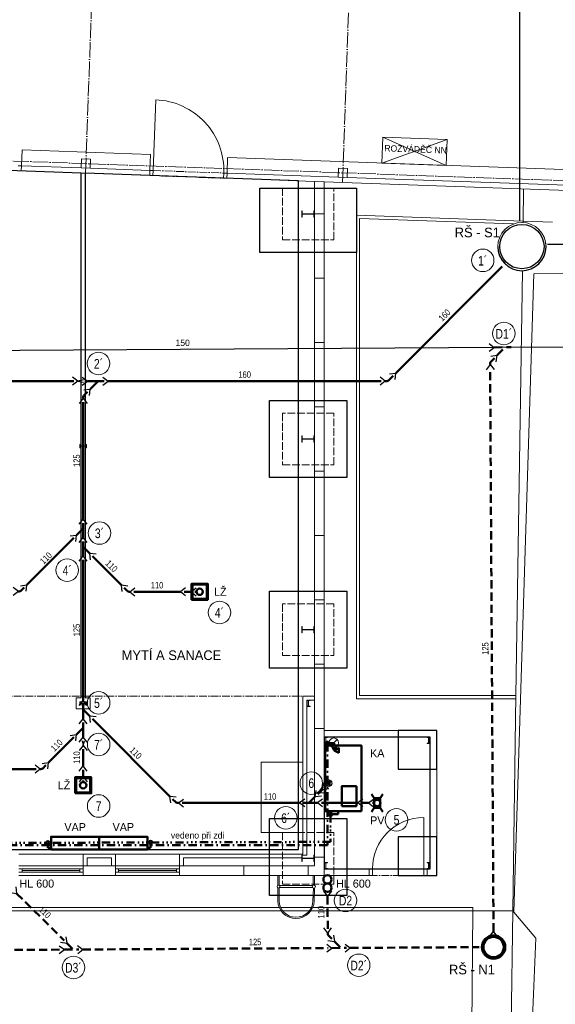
# Model space of a CAD drawing. Header units: millimetres. Extents: x -300186 to 535068, y -28581 to 763298.
# Tile 10 of 256: x -275020 to -266685, y 161032 to 176344. Entities that reach past the tile are written whole.
import ezdxf
from ezdxf.enums import TextEntityAlignment as Align

# ---------------------------------------------------------------- set-up
doc = ezdxf.new("R2010")
doc.units = ezdxf.units.MM
doc.header["$LTSCALE"] = 10
for name, pattern in [('ACAD_ISO02W100', [15, 12, -3]), ('ACAD_ISO04W100', [30, 24, -3, 0, -3]), ('ACAD_ISO10W100', [18, 12, -3, 0, -3]), ('DASHDOT', [25.4, 12.7, -6.35, 0, -6.35]), ('DASHED', [19.05, 12.7, -6.35]), ('DIVIDE5', [38.1, 12.7, -6.35, 0, -6.35, 0, -6.35, 0, -6.35])]:
    doc.linetypes.add(name, pattern=pattern)
for name, color, linetype, lineweight in [('CKKANALIZACE_DESTOVA_PODZ', 7, 'KANALIZACE_DESTOVA_PODZ', 25), ('CKKANALIZACE_SPLASKOVA_PODZ', 7, 'KANALIZACE_SPLASKOVA_PODZ', 25), ('ISa_splaskova_kanalizace', 6, 'KANALIZACE_SPLASKOVA_PODZ', 0), ('NS_tenka', 252, 'Continuous', 18), ('NS_tlusta', 252, 'Continuous', 18), ('NS_velmi_tlusta', 252, 'Continuous', 18), ('tenka', 6, 'Continuous', 9), ('text', 6, 'Continuous', 9), ('tlusta', 252, 'Continuous', 15), ('velmi_tlusta', 252, 'Continuous', 18), ('ZTI-DPS-bubliny', 40, 'Continuous', 18), ('ZTI-DPS-Popis4', 140, 'Continuous', 40), ('ZTI-DSP-armatury', 7, 'Continuous', 50), ('ZTI-DSP-hl_tvarovky', 7, 'Continuous', 50), ('ZTI-DSP-kanal_destova', 70, 'DASHED', 50), ('ZTI-DSP-kanal_splaskova', 32, 'Continuous', 50), ('ZTI-DSP-potr_studena', 5, 'DASHDOT', 50), ('ZTI-DSP-potr_technolog', 116, 'DIVIDE5', 50), ('ZTI-DSP-pvc', 32, 'Continuous', 50), ('ZTI-DSP-revizni_sachty', 7, 'Continuous', 50), ('ZTI-DSP-zar_predmety', 3, 'Continuous', 50), ('ZTI-DSP-zar_predmety_ozn', 7, 'Continuous', 50), ('ZTI-stoupacky_voda', 7, 'Continuous', 50)]:
    doc.layers.add(name, color=color, linetype=linetype, lineweight=lineweight)
doc.layers.add('netisk', color=30, linetype='Continuous', plot=False)
doc.layers.add('ZTI-DSP-stoupacky_stred', color=7, linetype='Continuous', plot=False)
doc.layers.add('zarizovaci predmety', color=252, linetype='Continuous', lineweight=9, transparency=0.3)
for name, color, linetype in [('ZTI-DPS-potr_studena-popis', 7, 'Continuous'), ('ZTI-DSP-kanal_destova-popis', 7, 'Continuous'), ('ZTI-DSP-kanal_splaskova-popis', 7, 'Continuous')]:
    doc.layers.add(name, color=color, linetype=linetype)
doc.layers.add('ZTI-DSP-zar_predmety-tecky', color=7, linetype='Continuous', lineweight=50, plot=False)
doc.styles.add('laplan', font='txt', dxfattribs={"height": 2})
doc.styles.add('laplan bold', font='txt', dxfattribs={"height": 2})
doc.styles.add('laplan N', font='txt')
doc.linetypes.add('KANALIZACE_DESTOVA_PODZ', pattern='A,35,-15,[102,CADKON.SHX,S=5,R=0,X=0,Y=5],-5,[106,CADKON.SHX,S=5,R=0,X=10,Y=0],30,-15', length=100)
doc.linetypes.add('KANALIZACE_SPLASKOVA_PODZ', pattern='A,35,-15,[102,CADKON.SHX,S=5,R=0,X=0,Y=5],-5,[102,CADKON.SHX,S=5,R=0,X=20,Y=5],30,-15', length=100)

# ---------------------------------------------------------------- blocks, each defined once
blk = doc.blocks.new('*U368')
at = {"color": 0, "linetype": 'ByBlock', "lineweight": -2}
blk.add_circle((0, 0), 50, dxfattribs=at)
blk = doc.blocks.new('*U369')
at = {"color": 0, "linetype": 'ByBlock', "lineweight": -2}
blk.add_circle((0, 0), 50, dxfattribs=at)
blk = doc.blocks.new('*U370')
at = {"color": 0, "linetype": 'ByBlock', "lineweight": -2}
blk.add_circle((0, 0), 50, dxfattribs=at)
blk = doc.blocks.new('*U371', base_point=(-150, -250))
at = {"color": 0, "linetype": 'ByBlock', "lineweight": -2}
for p, q in [((-150, -62.5), (-277.199746, 16.999841)), ((150, -62.5), (277.199746, 16.999841)), ((-150, -250), (-277.199746, -329.499841)), ((-150, -250), (-150, -62.5)), ((-150, -62.5), (150, -62.5)), ((150, -250), (-150, -250)), ((150, -62.5), (150, -250)), ((150, -250), (277.199746, -329.499841))]:
    blk.add_line(p, q, dxfattribs=at)
blk = doc.blocks.new('*U377', base_point=(21831, 18885))
at = {"color": 255, "linetype": 'ByBlock', "lineweight": 25}
for p, q in [((21831, 18885), (21770, 18964)), ((21831, 18885), (21813, 18795)), ((21831, 18885), (21892, 18964)), ((21849, 18795), (21831, 18885))]:
    blk.add_line(p, q, dxfattribs=at)
blk = doc.blocks.new('*U378', base_point=(9446, 17318))
at = {"color": 255, "linetype": 'ByBlock', "lineweight": 25}
for p, q in [((9385, 17397), (9446, 17318)), ((9507, 17397), (9446, 17318)), ((9583, 17373), (9570, 17274)), ((9669, 17287), (9570, 17274))]:
    blk.add_line(p, q, dxfattribs=at)
at = {"color": 0, "linetype": 'ByBlock', "lineweight": -2}
for p, q in [((9446, 17318), (9446, 17056)), ((9570, 17274), (9446, 17149))]:
    blk.add_line(p, q, dxfattribs=at)
blk = doc.blocks.new('*U379')
at = {"color": 0, "linetype": 'ByBlock', "lineweight": -2}
blk.add_line((-50, 0), (-75, 0), dxfattribs=at)
at = {"color": 255, "linetype": 'ByBlock', "lineweight": 25}
blk.add_circle((0, 0), 50, dxfattribs=at)
blk = doc.blocks.new('*U380', base_point=(14597, 15408))
at = {"color": 255, "lineweight": 25}
for q in [(14676, 15469), (14676, 15347)]:
    blk.add_line((14597, 15408), q, dxfattribs=at)
at = {"color": 0, "lineweight": -2}
blk.add_line((14491, 15408), (14597, 15408), dxfattribs=at)
blk = doc.blocks.new('*U381')
at = {"color": 255, "linetype": 'ByBlock', "lineweight": 25}
for p in [(-61, 79), (61, 79)]:
    blk.add_line(p, (0, 0), dxfattribs=at)
at = {"color": 0, "linetype": 'ByBlock', "lineweight": -2}
blk.add_line((0, 0), (0, -1820), dxfattribs=at)
blk = doc.blocks.new('*U382', base_point=(14626, 15659))
at = {"color": 0, "lineweight": -2}
for p, q in [((14586, 15636), (14507, 15636)), ((14614, 15647), (14626, 15659))]:
    blk.add_line(p, q, dxfattribs=at)
at = {"color": 255, "lineweight": 25}
for q in [(14639, 15758), (14725, 15672)]:
    blk.add_line((14626, 15659), q, dxfattribs=at)
at = {"color": 0, "lineweight": -2}
blk.add_arc((14586, 15676), 40, 270, 315, dxfattribs=at)
blk = doc.blocks.new('*U385', base_point=(14613, 15656))
at = {"color": 0, "lineweight": -2}
for p, q in [((14507, 15636), (14576, 15636)), ((14604, 15647), (14613, 15656))]:
    blk.add_line(p, q, dxfattribs=at)
at = {"color": 255, "lineweight": 25}
for q in [(14626, 15755), (14712, 15669)]:
    blk.add_line((14613, 15656), q, dxfattribs=at)
at = {"color": 0, "lineweight": -2}
blk.add_arc((14576, 15676), 40, 270, 315, dxfattribs=at)
blk = doc.blocks.new('*U386')
at = {"color": 255, "linetype": 'ByBlock', "lineweight": 25}
for p in [(-61, 79), (61, 79)]:
    blk.add_line(p, (0, 0), dxfattribs=at)
at = {"color": 0, "linetype": 'ByBlock', "lineweight": -2}
blk.add_line((0, 0), (0, -1036), dxfattribs=at)
blk = doc.blocks.new('*U387')
at = {"color": 0, "linetype": 'ByBlock', "lineweight": -2}
blk.add_line((-50, 0), (-75, 0), dxfattribs=at)
at = {"color": 255, "linetype": 'ByBlock', "lineweight": 25}
blk.add_circle((0, 0), 50, dxfattribs=at)
blk = doc.blocks.new('*U388', base_point=(14597, 15408))
at = {"color": 255, "lineweight": 25}
for q in [(14676, 15469), (14676, 15347)]:
    blk.add_line((14597, 15408), q, dxfattribs=at)
at = {"color": 0, "lineweight": -2}
blk.add_line((14491, 15408), (14597, 15408), dxfattribs=at)
blk = doc.blocks.new('*U389')
at = {"color": 0, "linetype": 'ByBlock', "lineweight": -2}
blk.add_line((-50, 0), (-75, 0), dxfattribs=at)
at = {"color": 255, "linetype": 'ByBlock', "lineweight": 25}
blk.add_circle((0, 0), 50, dxfattribs=at)
blk = doc.blocks.new('*U390', base_point=(14597, 15408))
at = {"color": 255, "lineweight": 25}
for q in [(14676, 15469), (14676, 15347)]:
    blk.add_line((14597, 15408), q, dxfattribs=at)
at = {"color": 0, "lineweight": -2}
blk.add_line((14491, 15408), (14597, 15408), dxfattribs=at)
blk = doc.blocks.new('*U391', base_point=(14613, 15656))
at = {"color": 0, "lineweight": -2}
for p, q in [((14507, 15636), (14576, 15636)), ((14604, 15647), (14613, 15656))]:
    blk.add_line(p, q, dxfattribs=at)
at = {"color": 255, "lineweight": 25}
for q in [(14626, 15755), (14712, 15669)]:
    blk.add_line((14613, 15656), q, dxfattribs=at)
at = {"color": 0, "lineweight": -2}
blk.add_arc((14576, 15676), 40, 270, 315, dxfattribs=at)
blk = doc.blocks.new('*U408', base_point=(14654, 15665))
at = {"color": 0, "lineweight": -2}
for p, q in [((14608, 15636), (14507, 15636)), ((14636, 15647), (14654, 15665))]:
    blk.add_line(p, q, dxfattribs=at)
at = {"color": 255, "lineweight": 25}
for q in [(14667, 15764), (14753, 15678)]:
    blk.add_line((14654, 15665), q, dxfattribs=at)
at = {"color": 0, "lineweight": -2}
blk.add_arc((14608, 15676), 40, 270, 315, dxfattribs=at)
blk = doc.blocks.new('*U409')
at = {"color": 255, "linetype": 'ByBlock', "lineweight": 25}
for p in [(-60.9, 79.3), (60.9, 79.3)]:
    blk.add_line(p, (0, 0), dxfattribs=at)
at = {"color": 0, "linetype": 'ByBlock', "lineweight": -2}
blk.add_line((0, 0), (0, -2342.54), dxfattribs=at)
blk = doc.blocks.new('*U413', base_point=(11300, 9940))
at = {"color": 0, "linetype": 'ByBlock'}
for centre in [(11300, 9940), (11429, 9940)]:
    blk.add_circle(centre, 64.4, dxfattribs=at)
blk = doc.blocks.new('*U429', base_point=(9336, 17227))
at = {"color": 255, "linetype": 'ByBlock', "lineweight": 25}
for p, q in [((9275, 17306), (9336, 17227)), ((9397, 17306), (9336, 17227)), ((9451, 17287), (9438, 17188)), ((9537, 17201), (9438, 17188))]:
    blk.add_line(p, q, dxfattribs=at)
at = {"color": 0, "linetype": 'ByBlock', "lineweight": -2}
for p, q in [((9336, 17227), (9336, 17001)), ((9438, 17188), (9336, 17086))]:
    blk.add_line(p, q, dxfattribs=at)
blk = doc.blocks.new('*U430')
at = {"color": 255, "linetype": 'ByBlock', "lineweight": 25}
for p in [(-60.9, 79.3), (60.9, 79.3)]:
    blk.add_line(p, (0, 0), dxfattribs=at)
at = {"color": 0, "linetype": 'ByBlock', "lineweight": -2}
blk.add_line((0, 0), (0, -1704.39), dxfattribs=at)
blk = doc.blocks.new('*U431', base_point=(20648, 19104))
at = {"color": 255, "linetype": 'ByBlock', "lineweight": 25}
for p, q in [((20648, 19104), (20587, 19183)), ((20648, 19104), (20709, 19183)), ((20648, 19104), (20630, 19034)), ((20666, 19034), (20648, 19104))]:
    blk.add_line(p, q, dxfattribs=at)
blk = doc.blocks.new('*U432', base_point=(9336, 17227))
at = {"color": 255, "linetype": 'ByBlock', "lineweight": 25}
for p, q in [((9275, 17306), (9336, 17227)), ((9397, 17306), (9336, 17227)), ((9451, 17287), (9438, 17188)), ((9537, 17201), (9438, 17188))]:
    blk.add_line(p, q, dxfattribs=at)
at = {"color": 0, "linetype": 'ByBlock', "lineweight": -2}
for p, q in [((9336, 17227), (9336, 17001)), ((9438, 17188), (9336, 17086))]:
    blk.add_line(p, q, dxfattribs=at)
blk = doc.blocks.new('*U437', base_point=(14613, 15656))
at = {"color": 0, "lineweight": -2}
for p, q in [((14507, 15636), (14576, 15636)), ((14604, 15647), (14613, 15656))]:
    blk.add_line(p, q, dxfattribs=at)
at = {"color": 255, "lineweight": 25}
for q in [(14626, 15755), (14712, 15669)]:
    blk.add_line((14613, 15656), q, dxfattribs=at)
at = {"color": 0, "lineweight": -2}
blk.add_arc((14576, 15676), 40, 270, 315, dxfattribs=at)
blk = doc.blocks.new('*U439', base_point=(9336, 17227))
at = {"color": 255, "linetype": 'ByBlock', "lineweight": 25}
for p, q in [((9275, 17306), (9336, 17227)), ((9397, 17306), (9336, 17227)), ((9451, 17287), (9438, 17188)), ((9537, 17201), (9438, 17188))]:
    blk.add_line(p, q, dxfattribs=at)
at = {"color": 0, "linetype": 'ByBlock', "lineweight": -2}
for p, q in [((9336, 17227), (9336, 17001)), ((9438, 17188), (9336, 17086))]:
    blk.add_line(p, q, dxfattribs=at)
blk = doc.blocks.new('*U440', base_point=(9336, 17227))
at = {"color": 255, "linetype": 'ByBlock', "lineweight": 25}
for p, q in [((9275, 17306), (9336, 17227)), ((9397, 17306), (9336, 17227)), ((9451, 17287), (9438, 17188)), ((9537, 17201), (9438, 17188))]:
    blk.add_line(p, q, dxfattribs=at)
at = {"color": 0, "linetype": 'ByBlock', "lineweight": -2}
for p, q in [((9336, 17227), (9336, 17001)), ((9438, 17188), (9336, 17086))]:
    blk.add_line(p, q, dxfattribs=at)
blk = doc.blocks.new('*U441', base_point=(14613, 15656))
at = {"color": 0, "lineweight": -2}
for p, q in [((14507, 15636), (14576, 15636)), ((14604, 15647), (14613, 15656))]:
    blk.add_line(p, q, dxfattribs=at)
at = {"color": 255, "lineweight": 25}
for q in [(14626, 15755), (14712, 15669)]:
    blk.add_line((14613, 15656), q, dxfattribs=at)
at = {"color": 0, "lineweight": -2}
blk.add_arc((14576, 15676), 40, 270, 315, dxfattribs=at)
blk = doc.blocks.new('*U443')
at = {"color": 255, "linetype": 'ByBlock', "lineweight": 25}
for p in [(-60.9, 79.3), (60.9, 79.3)]:
    blk.add_line(p, (0, 0), dxfattribs=at)
at = {"color": 0, "linetype": 'ByBlock', "lineweight": -2}
blk.add_line((0, 0), (0, -637.77), dxfattribs=at)
blk = doc.blocks.new('*U444')
at = {"color": 255, "linetype": 'ByBlock', "lineweight": 25}
for p in [(-60.9, 79.3), (60.9, 79.3)]:
    blk.add_line(p, (0, 0), dxfattribs=at)
at = {"color": 0, "linetype": 'ByBlock', "lineweight": -2}
blk.add_line((0, 0), (0, -725.74), dxfattribs=at)
blk = doc.blocks.new('*U445')
at = {"color": 255, "linetype": 'ByBlock', "lineweight": 25}
for p in [(-60.9, 79.3), (60.9, 79.3)]:
    blk.add_line(p, (0, 0), dxfattribs=at)
at = {"color": 0, "linetype": 'ByBlock', "lineweight": -2}
blk.add_line((0, 0), (0, -2184.29), dxfattribs=at)
blk = doc.blocks.new('*U446', base_point=(0, -5640.27))
at = {"color": 255, "linetype": 'ByBlock', "lineweight": 25}
for p in [(-60.9, 79.3), (60.9, 79.3)]:
    blk.add_line(p, (0, 0), dxfattribs=at)
at = {"color": 0, "linetype": 'ByBlock', "lineweight": -2}
blk.add_line((0, 0), (0, -5580.27), dxfattribs=at)
blk = doc.blocks.new('*U448')
at = {"color": 255, "linetype": 'ByBlock', "lineweight": 25}
for p in [(-60.9, 79.3), (60.9, 79.3)]:
    blk.add_line(p, (0, 0), dxfattribs=at)
at = {"color": 0, "linetype": 'ByBlock', "lineweight": -2}
blk.add_line((0, 0), (0, -259.49), dxfattribs=at)
blk = doc.blocks.new('*U449')
at = {"color": 255, "linetype": 'ByBlock', "lineweight": 25}
for p in [(-60.9, 79.3), (60.9, 79.3)]:
    blk.add_line(p, (0, 0), dxfattribs=at)
at = {"color": 0, "linetype": 'ByBlock', "lineweight": -2}
blk.add_line((0, 0), (0, -2442.79), dxfattribs=at)
blk = doc.blocks.new('*U450')
at = {"color": 255, "linetype": 'ByBlock', "lineweight": 25}
for p in [(-60.9, 79.3), (60.9, 79.3)]:
    blk.add_line(p, (0, 0), dxfattribs=at)
at = {"color": 0, "linetype": 'ByBlock', "lineweight": -2}
blk.add_line((0, 0), (0, -557.46), dxfattribs=at)
blk = doc.blocks.new('*U451')
at = {"color": 255, "linetype": 'ByBlock', "lineweight": 25}
for p in [(-60.9, 79.3), (60.9, 79.3)]:
    blk.add_line(p, (0, 0), dxfattribs=at)
at = {"color": 0, "linetype": 'ByBlock', "lineweight": -2}
blk.add_line((0, 0), (0, -4252.05), dxfattribs=at)
blk = doc.blocks.new('*U465')
at = {"color": 0, "linetype": 'Continuous', "lineweight": -2}
blk.add_circle((0, 0), 50, dxfattribs=at)
at = {"layer": 'ZTI-DSP-stoupacky_stred', "linetype": 'Continuous'}
blk.add_lwpolyline([(0, 0), (0, 0)], dxfattribs=at)
blk = doc.blocks.new('*U470', base_point=(9336, 17086))
at = {"color": 255, "linetype": 'ByBlock', "lineweight": 25}
for p, q in [((9275, 17306), (9336, 17227)), ((9397, 17306), (9336, 17227)), ((9451, 17287), (9438, 17188)), ((9537, 17201), (9438, 17188))]:
    blk.add_line(p, q, dxfattribs=at)
at = {"color": 0, "linetype": 'ByBlock', "lineweight": -2}
for p, q in [((9336, 17227), (9336, 17001)), ((9438, 17188), (9336, 17086))]:
    blk.add_line(p, q, dxfattribs=at)
blk = doc.blocks.new('*U471', base_point=(9336, 17086))
at = {"color": 255, "linetype": 'ByBlock', "lineweight": 25}
for p, q in [((9275, 17306), (9336, 17227)), ((9397, 17306), (9336, 17227)), ((9451, 17287), (9438, 17188)), ((9537, 17201), (9438, 17188))]:
    blk.add_line(p, q, dxfattribs=at)
at = {"color": 0, "linetype": 'ByBlock', "lineweight": -2}
for p, q in [((9336, 17227), (9336, 17001)), ((9438, 17188), (9336, 17086))]:
    blk.add_line(p, q, dxfattribs=at)
blk = doc.blocks.new('*U478')
at = {"color": 255, "linetype": 'ByBlock', "lineweight": 25}
for p in [(-60.9, 79.3), (60.9, 79.3)]:
    blk.add_line(p, (0, 0), dxfattribs=at)
at = {"color": 0, "linetype": 'ByBlock', "lineweight": -2}
blk.add_line((0, 0), (0, -9096.74), dxfattribs=at)
blk = doc.blocks.new('*U479')
at = {"color": 255, "linetype": 'ByBlock', "lineweight": 25}
for p in [(-60.9, 79.3), (60.9, 79.3)]:
    blk.add_line(p, (0, 0), dxfattribs=at)
at = {"color": 0, "linetype": 'ByBlock', "lineweight": -2}
blk.add_line((0, 0), (0, -1040), dxfattribs=at)
blk = doc.blocks.new('*U480', base_point=(14613, 15656))
at = {"color": 0, "lineweight": -2}
for p, q in [((14507, 15636), (14576, 15636)), ((14604, 15647), (14613, 15656))]:
    blk.add_line(p, q, dxfattribs=at)
at = {"color": 255, "lineweight": 25}
for q in [(14626, 15755), (14712, 15669)]:
    blk.add_line((14613, 15656), q, dxfattribs=at)
at = {"color": 0, "lineweight": -2}
blk.add_arc((14576, 15676), 40, 270, 315, dxfattribs=at)
blk = doc.blocks.new('*U487', base_point=(0, -570.94))
at = {"color": 255, "linetype": 'ByBlock', "lineweight": 25}
for p in [(-60.9, 79.3), (60.9, 79.3)]:
    blk.add_line(p, (0, 0), dxfattribs=at)
at = {"color": 0, "linetype": 'ByBlock', "lineweight": -2}
blk.add_line((0, 0), (0, -510.94), dxfattribs=at)
blk = doc.blocks.new('*U488', base_point=(9446, 17149))
at = {"color": 255, "linetype": 'ByBlock', "lineweight": 25}
for p, q in [((9385, 17397), (9446, 17318)), ((9507, 17397), (9446, 17318)), ((9583, 17373), (9570, 17274)), ((9669, 17287), (9570, 17274))]:
    blk.add_line(p, q, dxfattribs=at)
at = {"color": 0, "linetype": 'ByBlock', "lineweight": -2}
for p, q in [((9446, 17318), (9446, 17056)), ((9570, 17274), (9446, 17149))]:
    blk.add_line(p, q, dxfattribs=at)
blk = doc.blocks.new('*U489', base_point=(14626, 15659))
at = {"color": 0, "lineweight": -2}
for p, q in [((14586, 15636), (14507, 15636)), ((14614, 15647), (14626, 15659))]:
    blk.add_line(p, q, dxfattribs=at)
at = {"color": 255, "lineweight": 25}
for q in [(14639, 15758), (14725, 15672)]:
    blk.add_line((14626, 15659), q, dxfattribs=at)
at = {"color": 0, "lineweight": -2}
blk.add_arc((14586, 15676), 40, 270, 315, dxfattribs=at)
blk = doc.blocks.new('*U515', base_point=(9395, 16908))
at = {"color": 255, "linetype": 'ByBlock', "lineweight": 25}
for p, q in [((9334, 17266), (9395, 17187)), ((9456, 17266), (9395, 17187)), ((9503, 17247), (9490, 17147)), ((9589, 17160), (9490, 17147))]:
    blk.add_line(p, q, dxfattribs=at)
at = {"color": 0, "linetype": 'ByBlock', "lineweight": -2}
for p, q in [((9395, 17187), (9395, 16968)), ((9490, 17147), (9395, 17053))]:
    blk.add_line(p, q, dxfattribs=at)
blk = doc.blocks.new('A$C58849bc7')
at = {"layer": 'NS_tlusta'}
for p, q in [((0, 150), (1000, 150)), ((0, 100), (1000, 100)), ((0, 50), (1000, 50)), ((0, 0), (1000, 0)), ((50, 100), (50, 50)), ((50, 75), (950, 75)), ((950, 100), (950, 50))]:
    blk.add_line(p, q, dxfattribs=at)
blk = doc.blocks.new('slepak')
at = {"layer": 'ISa_splaskova_kanalizace', "color": 252, "ltscale": 0.002}
for radius in [375, 345]:
    blk.add_circle((27230, 106904), radius, dxfattribs=at)
at = {"layer": 'netisk', "color": 252}
blk.add_lwpolyline([(20374, 99886), (20374, 108046), (16804, 108174), (16804, 99911), (16914, 99911), (16914, 99691), (16804, 99691), (16804, 97526), (17704, 97526), (17704, 97606), (18104, 97606), (18104, 97526), (23754, 97526), (23754, 107926), (20434, 108044), (20434, 99886)], dxfattribs=at)
at = {"layer": 'netisk', "elevation": 319}
for points in [[(23154, 107811), (24654, 107811), (24654, 106811), (23154, 106811)], [(23304, 104511), (24504, 104511), (24504, 103311), (23304, 103311)], [(23304, 101546), (24504, 101546), (24504, 100346), (23304, 100346)], [(25904, 99376), (25304, 99376), (25304, 98776), (25904, 98776)], [(23304, 98011), (24504, 98011), (24504, 96811), (23304, 96811)], [(25904, 97726), (25304, 97726), (25304, 97126), (25904, 97126)]]:
    blk.add_lwpolyline(points, close=True, dxfattribs=at)
at = {"layer": 'netisk', "color": 252}
blk.add_lwpolyline([(24154, 99276), (24154, 97226), (25804, 97226), (25804, 99276)], close=True, dxfattribs=at)
at = {"layer": 'NS_tenka', "color": 252}
for p, q in [((24004, 107411), (24154, 107411)), ((24654, 99871), (24654, 107393)), ((24654, 107393), (27249, 107301)), ((24704, 99921), (24704, 107341)), ((24704, 107341), (27100, 107256)), ((24004, 106411), (24154, 106411)), ((24004, 105411), (24154, 105411)), ((24004, 104411), (24154, 104411)), ((24004, 103411), (24154, 103411)), ((24004, 102411), (24154, 102411)), ((24004, 101411), (24154, 101411)), ((24004, 100411), (24154, 100411)), ((24654, 99871), (27137, 99871)), ((24704, 99921), (27138, 99921)), ((27088, 96576), (27138, 99921)), ((24004, 99411), (24154, 99411)), ((24004, 98411), (24154, 98411)), ((24004, 97411), (24154, 97411)), ((22904, 97276), (22904, 97126)), ((23904, 97276), (23904, 97126)), ((7054, 96626), (23455, 96626)), ((23476, 96626), (23955, 96626)), ((23977, 96626), (26465, 96626)), ((26465, 96576), (26465, 96626)), ((7104, 96576), (23482, 96576)), ((23507, 96576), (23925, 96576)), ((23950, 96576), (27088, 96576))]:
    blk.add_line(p, q, dxfattribs=at)
at = {"layer": 'NS_tlusta', "color": 252, "linetype": 'ByBlock'}
for p, q in [((21493, 108087), (21532, 109186)), ((19394, 108162), (19444, 108160)), ((19391, 108082), (19441, 108080)), ((21440, 108008), (21490, 108007)), ((21443, 108088), (21493, 108087)), ((21490, 108007), (21493, 108087)), ((22592, 108047), (22589, 107967)), ((22589, 107967), (22639, 107966)), ((22592, 108047), (22642, 108046)), ((25704, 97226), (25704, 98026)), ((24904, 97226), (24854, 97226)), ((24904, 97126), (24854, 97126)), ((24904, 97226), (24904, 97126)), ((25704, 97126), (25704, 97226)), ((25754, 97226), (25704, 97226)), ((25754, 97126), (25704, 97126))]:
    blk.add_line(p, q, dxfattribs=at)
at = {"layer": 'NS_tlusta', "color": 252}
for p, q in [((19444, 108160), (19453, 108410)), ((21443, 108088), (21452, 108338)), ((22642, 108046), (22651, 108289)), ((20374, 108047), (20434, 108044)), ((23754, 97526), (23754, 107926)), ((24004, 107917), (24154, 107911)), ((24004, 107461), (24004, 107361)), ((24004, 103861), (24004, 103961)), ((20374, 103802), (20434, 103802)), ((20374, 103799), (20434, 103799)), ((24004, 100896), (24004, 100996)), ((23884, 97441), (23884, 99851)), ((24004, 97501), (24004, 99911)), ((20374, 99803), (20434, 99803)), ((24154, 99176), (24154, 99376)), ((24254, 99276), (24154, 99276)), ((24357, 99240), (24251, 99134)), ((18044, 97526), (23754, 97526)), ((19404, 97456), (20404, 97456)), ((20464, 97396), (20844, 97396)), ((20464, 97396), (20464, 97276)), ((20904, 97456), (21904, 97456)), ((21964, 97396), (23804, 97396)), ((21964, 97276), (21964, 97396)), ((23804, 97341), (23804, 97441)), ((23804, 97441), (23884, 97441)), ((24004, 97501), (24004, 97276)), ((24004, 97441), (24004, 97341)), ((20464, 97276), (20404, 97276)), ((20464, 97276), (20844, 97276)), ((20844, 97276), (20904, 97276)), ((21904, 97276), (23744, 97276)), ((23744, 97276), (24004, 97276)), ((24154, 97226), (24154, 97126)), ((23973, 96966), (23459, 96966)), ((23973, 96936), (23459, 96936))]:
    blk.add_line(p, q, dxfattribs=at)
at = {"layer": 'NS_tlusta', "color": 252, "linetype": 'ACAD_ISO10W100'}
for p, q in [((21490, 108007), (22589, 107967)), ((21493, 108087), (22592, 108047)), ((16804, 99911), (24004, 99911)), ((25704, 97226), (24904, 97226)), ((25704, 97126), (24904, 97126))]:
    blk.add_line(p, q, dxfattribs=at)
at = {"layer": 'NS_tlusta', "color": 252, "linetype": 'ACAD_ISO02W100'}
for points in [[(23504, 107011), (24304, 107011), (24304, 107811), (23504, 107811)], [(23504, 103511), (24304, 103511), (24304, 104311), (23504, 104311)], [(23504, 100546), (24304, 100546), (24304, 101346), (23504, 101346)], [(23504, 96991), (24304, 96991), (24304, 97791), (23504, 97791)]]:
    blk.add_lwpolyline(points, close=True, dxfattribs=at)
at = {"layer": 'NS_tlusta', "color": 252}
for points in [[(23884, 99751), (23884, 99756), (23907, 99756), (23907, 99847), (23884, 99847), (23884, 99851), (23934, 99851), (23934, 99847), (23910, 99847), (23910, 99756), (23934, 99756), (23934, 99751)], [(20454, 99826), (20354, 99826), (20354, 99776), (20454, 99776)]]:
    blk.add_lwpolyline(points, close=True, dxfattribs=at)
for points in [[(24004, 99851), (23884, 99851)], [(20434, 99803), (20449, 99803), (20449, 99826), (20454, 99826), (20454, 99776), (20449, 99776), (20449, 99800), (20358, 99800), (20358, 99776), (20354, 99776), (20354, 99826), (20358, 99826), (20358, 99803), (20374, 99803)], [(24004, 97341), (23995, 97341), (23995, 97389), (23812, 97389), (23812, 97341), (23804, 97341), (23804, 97441), (23812, 97441), (23812, 97394), (23995, 97394), (23995, 97441), (24004, 97441)], [(23453, 96972), (23453, 97126), (23433, 97126), (23433, 96972)], [(24003, 96974), (24003, 97126), (23983, 97126), (23983, 96974)]]:
    blk.add_lwpolyline(points, dxfattribs=at)
for points in [[(23433, 96931), (23433, 96729, 0.969207), (23999, 96726), (24005, 96930)], [(23453, 96931), (23453, 96729, 0.968555), (23979, 96727), (23985, 96928)]]:
    blk.add_lwpolyline(points, format="xyb", dxfattribs=at)
for centre, radius in [((24304, 99187), 75), ((23443, 96951), 22.5), ((23993, 96951), 25)]:
    blk.add_circle(centre, radius, dxfattribs=at)
at = {"layer": 'NS_tlusta', "color": 252, "linetype": 'ByBlock'}
for centre, radius, start, end in [((21493, 108087), 1100, 357.9539, 87.9539), ((25704, 97226), 800, 90, 180)]:
    blk.add_arc(centre, radius, start, end, dxfattribs=at)
at = {"layer": 'NS_velmi_tlusta', "color": 252}
for p, q in [((19444, 108160), (19441, 108080)), ((20374, 108047), (20374, 103802)), ((20434, 103802), (20434, 108044)), ((21443, 108088), (21440, 108008)), ((22642, 108046), (22639, 107966)), ((24004, 107461), (24004, 107917)), ((24154, 99381), (24154, 107911)), ((24004, 103961), (24004, 107361)), ((24004, 100996), (24004, 103861)), ((20374, 103799), (20374, 99886)), ((20434, 99886), (20434, 103799)), ((24004, 99911), (24004, 100896)), ((23824, 97456), (23824, 99911)), ((24154, 97226), (24154, 99276)), ((20404, 97456), (20904, 97456)), ((20404, 97456), (20404, 97126)), ((20844, 97396), (20844, 97276)), ((20904, 97456), (20904, 97126)), ((21904, 97456), (23824, 97456)), ((21904, 97456), (21904, 97126)), ((20404, 97126), (20904, 97126)), ((21904, 97126), (24154, 97126)), ((24854, 97226), (24854, 97126)), ((25754, 97226), (25754, 97126))]:
    blk.add_line(p, q, dxfattribs=at)
for points in [[(24004, 107361), (23995, 107361), (23995, 107409), (23812, 107409), (23812, 107361), (23804, 107361), (23804, 107461), (23812, 107461), (23812, 107414), (23995, 107414), (23995, 107461), (24004, 107461)], [(20374, 103799), (20358, 103799), (20358, 103776), (20354, 103776), (20354, 103826), (20358, 103826), (20358, 103802), (20374, 103802)], [(20434, 103802), (20449, 103802), (20449, 103826), (20454, 103826), (20454, 103776), (20449, 103776), (20449, 103799), (20434, 103799)], [(24004, 103861), (23995, 103861), (23995, 103909), (23812, 103909), (23812, 103861), (23804, 103861), (23804, 103961), (23812, 103961), (23812, 103914), (23995, 103914), (23995, 103961), (24004, 103961)], [(24004, 100896), (23995, 100896), (23995, 100944), (23812, 100944), (23812, 100896), (23804, 100896), (23804, 100996), (23812, 100996), (23812, 100949), (23995, 100949), (23995, 100996), (24004, 100996)], [(20374, 99886), (20294, 99886), (20294, 99716), (20514, 99716), (20514, 99886), (20434, 99886)], [(24004, 99911), (23824, 99911)], [(25754, 97126), (25904, 97126), (25904, 99376), (24154, 99376)], [(25804, 99276), (24154, 99276)], [(24154, 99276), (24154, 97226)], [(25804, 97226), (25804, 99276)], [(24154, 97226), (24854, 97226)], [(24154, 97126), (24854, 97126)], [(25754, 97226), (25804, 97226)]]:
    blk.add_lwpolyline(points, dxfattribs=at)
for points in [[(24154, 99176), (24154, 99181), (24177, 99181), (24177, 99272), (24154, 99272), (24154, 99276), (24204, 99276), (24204, 99272), (24180, 99272), (24180, 99181), (24204, 99181), (24204, 99176)], [(25754, 99176), (25754, 99181), (25777, 99181), (25777, 99272), (25754, 99272), (25754, 99276), (25804, 99276), (25804, 99272), (25780, 99272), (25780, 99181), (25804, 99181), (25804, 99176)], [(24154, 97226), (24154, 97231), (24177, 97231), (24177, 97322), (24154, 97322), (24154, 97326), (24204, 97326), (24204, 97322), (24180, 97322), (24180, 97231), (24204, 97231), (24204, 97226)], [(25754, 97226), (25754, 97231), (25777, 97231), (25777, 97322), (25754, 97322), (25754, 97326), (25804, 97326), (25804, 97322), (25780, 97322), (25780, 97231), (25804, 97231), (25804, 97226)]]:
    blk.add_lwpolyline(points, close=True, dxfattribs=at)
at = {"layer": 'tenka', "color": 252}
for p, q in [((27256, 107801), (27249, 107279)), ((27249, 107301), (27705, 107284)), ((27414, 106480), (27103, 96552)), ((27237, 106529), (27138, 99921)), ((32526, 106516), (27414, 106480)), ((26431, 92076), (26465, 96576)), ((27088, 96576), (27018, 91914)), ((27103, 96552), (27449, 96149)), ((27449, 96149), (27280, 92105))]:
    blk.add_line(p, q, dxfattribs=at)
at = {"layer": 'tlusta', "color": 252, "linetype": 'ACAD_ISO04W100'}
for p, q in [((20441, 108044), (20639, 113601)), ((24438, 107901), (24637, 113458)), ((8524, 108620), (32208, 107774))]:
    blk.add_line(p, q, dxfattribs=at)
at = {"layer": 'tlusta', "color": 252}
for p, q in [((20373, 108127), (20513, 108122)), ((24371, 107984), (24511, 107979))]:
    blk.add_line(p, q, dxfattribs=at)
for points in [[(21452, 108338), (19453, 108410)], [(32526, 107936), (22651, 108289)]]:
    blk.add_lwpolyline(points, dxfattribs=at)
at = {"layer": 'velmi_tlusta', "color": 252}
for p, q in [((20374, 108047), (19441, 108080)), ((20434, 108044), (21440, 108008)), ((24004, 107917), (22639, 107966)), ((32526, 107612), (24154, 107911))]:
    blk.add_line(p, q, dxfattribs=at)
for points in [[(20513, 108122), (20518, 108261), (20378, 108266), (20373, 108127)], [(20373, 108127), (19444, 108160)], [(21443, 108088), (20513, 108122)], [(24511, 107979), (24516, 108119), (24376, 108124), (24371, 107984)], [(24371, 107984), (22642, 108046)], [(28368, 107841), (24511, 107979)]]:
    blk.add_lwpolyline(points, dxfattribs=at)
at = {"layer": 'zarizovaci predmety', "color": 252}
for p, q in [((25052, 108203), (26066, 108567)), ((25067, 108603), (26052, 108167))]:
    blk.add_line(p, q, dxfattribs=at)
for points in [[(25067, 108603), (25052, 108203), (26052, 108167), (26066, 108567)], [(23174, 97791), (23174, 98885), (23824, 98885), (23824, 97791)], [(20654, 97726), (20654, 97526), (19904, 97526), (19904, 97726)], [(21404, 97726), (21404, 97526), (20654, 97526), (20654, 97726)]]:
    blk.add_lwpolyline(points, close=True, dxfattribs=at)
at = {"layer": 'NS_tlusta', "color": 252}
for p in [(19404, 97126), (20904, 97126)]:
    blk.add_blockref('A$C58849bc7', p, dxfattribs=at)
at = {"layer": 'text', "color": 252, "insert": (25576, 108417), "char_height": 100, "attachment_point": 5, "rotation": 357.9539, "style": 'laplan N'}
blk.add_mtext_dynamic_manual_height_columns('ROZVÁDĚČ NN', width=2129.36, gutter_width=1000, heights=[0], dxfattribs=at)
at = {"layer": 'text', "color": 252, "insert": (21003, 100624), "char_height": 150, "attachment_point": 1, "style": 'laplan N'}
blk.add_mtext_dynamic_manual_height_columns('MYTÍ A SANACE', width=5545.82, gutter_width=500, heights=[0], dxfattribs=at)
blk = doc.blocks.new('*U523')
at = {"color": 0, "linetype": 'ByBlock', "lineweight": -2}
blk.add_line((-50, 0), (-75, 0), dxfattribs=at)
at = {"color": 255, "linetype": 'ByBlock', "lineweight": 25}
blk.add_circle((0, 0), 50, dxfattribs=at)
blk = doc.blocks.new('*U524', base_point=(14597, 15408))
at = {"color": 255, "lineweight": 25}
for q in [(14676, 15469), (14676, 15347)]:
    blk.add_line((14597, 15408), q, dxfattribs=at)
at = {"color": 0, "lineweight": -2}
blk.add_line((14491, 15408), (14597, 15408), dxfattribs=at)
blk = doc.blocks.new('*U525', base_point=(0, -1886.79))
at = {"color": 255, "linetype": 'ByBlock', "lineweight": 25}
for p in [(-60.9, 79.3), (60.9, 79.3)]:
    blk.add_line(p, (0, 0), dxfattribs=at)
at = {"color": 0, "linetype": 'ByBlock', "lineweight": -2}
blk.add_line((0, 0), (0, -1826.79), dxfattribs=at)
blk = doc.blocks.new('*U526')
at = {"color": 255, "linetype": 'ByBlock', "lineweight": 25}
for p in [(-60.9, 79.3), (60.9, 79.3)]:
    blk.add_line(p, (0, 0), dxfattribs=at)
at = {"color": 0, "linetype": 'ByBlock', "lineweight": -2}
blk.add_line((0, 0), (0, -567.73), dxfattribs=at)
blk = doc.blocks.new('*U528')
at = {"color": 255, "linetype": 'ByBlock', "lineweight": 25}
for p in [(-60.9, 79.3), (60.9, 79.3)]:
    blk.add_line(p, (0, 0), dxfattribs=at)
at = {"color": 0, "linetype": 'ByBlock', "lineweight": -2}
blk.add_line((0, 0), (0, -3816.78), dxfattribs=at)
blk = doc.blocks.new('*U529', base_point=(0, -2064.14))
at = {"color": 255, "linetype": 'ByBlock', "lineweight": 25}
for p in [(-60.9, 79.3), (60.9, 79.3)]:
    blk.add_line(p, (0, 0), dxfattribs=at)
at = {"color": 0, "linetype": 'ByBlock', "lineweight": -2}
blk.add_line((0, 0), (0, -2004.14), dxfattribs=at)
blk = doc.blocks.new('*U531')
at = {"color": 0, "linetype": 'Continuous', "lineweight": -2}
blk.add_circle((0, 0), 50, dxfattribs=at)
at = {"layer": 'ZTI-DSP-stoupacky_stred', "linetype": 'Continuous'}
blk.add_lwpolyline([(0, 0), (0, 0)], dxfattribs=at)
blk = doc.blocks.new('*U532')
at = {"color": 0, "linetype": 'Continuous', "lineweight": -2}
blk.add_circle((0, 0), 50, dxfattribs=at)
at = {"layer": 'ZTI-DSP-stoupacky_stred', "linetype": 'Continuous'}
blk.add_lwpolyline([(0, 0), (0, 0)], dxfattribs=at)
blk = doc.blocks.new('*U533')
at = {"color": 0, "linetype": 'Continuous', "lineweight": -2}
blk.add_circle((0, 0), 50, dxfattribs=at)
at = {"layer": 'ZTI-DSP-stoupacky_stred', "linetype": 'Continuous'}
blk.add_lwpolyline([(0, 0), (0, 0)], dxfattribs=at)
blk = doc.blocks.new('*U627')
at = {"linetype": 'ByBlock'}
blk.add_circle((0, 0), 158, dxfattribs=at)
for start, end in [(0, 180), (180, 0)]:
    blk.add_arc((0, 0), 182, start, end, dxfattribs=at)
blk = doc.blocks.new('*U628')
at = {"color": 255, "linetype": 'ByBlock', "lineweight": 25}
for p in [(-60.9, 79.3), (60.9, 79.3)]:
    blk.add_line(p, (0, 0), dxfattribs=at)
at = {"color": 0, "linetype": 'ByBlock', "lineweight": -2}
blk.add_line((0, 0), (0, -8755.98), dxfattribs=at)
blk = doc.blocks.new('*U638', base_point=(-37.5, 0))
at = {"color": 0, "linetype": 'ByBlock', "lineweight": -2}
for p, q in [((-112.5, 112.5), (-37.5, 75)), ((-112.5, 37.5), (-112.5, 112.5)), ((-112.5, 37.5), (-37.5, 75)), ((-37.5, 75), (-75, 0)), ((-75, 0), (0, 0)), ((-37.5, 75), (0, 0))]:
    blk.add_line(p, q, dxfattribs=at)

msp = doc.modelspace()

# ---------------------------------------------------------------- linework, layer by layer
at = {"linetype": 'ByBlock'}
msp.add_circle((-267205.261, 172815.906), 345, dxfattribs=at)
msp.add_arc((-267205.261, 172815.906), 375, 179.7186915, 359.7186915, dxfattribs=at)
at = {"layer": 'CKKANALIZACE_DESTOVA_PODZ'}
msp.add_lwpolyline([(-287528.791, 171128.63), (-283364.167, 171154.006), (-267512.949, 171248.907), (-265562.974, 171260.624)], dxfattribs=at)
at = {"layer": 'ISa_splaskova_kanalizace', "color": 252, "lineweight": 18, "ltscale": 0.002}
for radius in [375, 345]:
    msp.add_circle((-267205.261, 172815.906), radius, dxfattribs=at)
at = {"layer": 'ZTI-DPS-bubliny'}
for centre in [(-267814.452, 172601.473), (-267486.02, 171463.151), (-273793.09, 170997.816), (-273778.296, 168360.947), (-274279.907, 167783.315), (-271911.865, 167125.521), (-273790.92, 165720.357), (-273790.92, 165073.008), (-270482.198, 164471.424), (-273790.92, 164115.757), (-269949.654, 162645.296), (-274183.503, 161604.895), (-269744.088, 161639.216)]:
    msp.add_circle(centre, 175, dxfattribs=at)
at = {"layer": 'ZTI-DSP-hl_tvarovky'}
msp.add_circle((-270211.905, 164470.347), 20, dxfattribs=at)
at = {"layer": 'ZTI-DSP-potr_technolog'}
for points in [[(-270063.905, 164037.708), (-270063.905, 163987.708), (-270181.905, 163987.708), (-270181.905, 163558.106), (-277741.905, 163533.469), (-277741.905, 166943.487)], [(-274531.905, 163463.106), (-274581.905, 163463.106), (-274581.858, 163543.767)], [(-273031.905, 163463.106), (-272981.905, 163463.106), (-272981.905, 163548.981)]]:
    msp.add_lwpolyline(points, dxfattribs=at)
at = {"layer": 'ZTI-DSP-zar_predmety'}
for points in [[(-272344.405, 167323.106), (-272094.405, 167323.106), (-272094.405, 167573.106), (-272344.405, 167573.106)], [(-272329.405, 167338.106), (-272109.405, 167338.106), (-272109.405, 167558.106), (-272329.405, 167558.106)], [(-274156.905, 164313.106), (-273906.905, 164313.106), (-273906.905, 164563.106), (-274156.905, 164563.106)], [(-274141.905, 164328.106), (-273921.905, 164328.106), (-273921.905, 164548.106), (-274141.905, 164548.106)]]:
    msp.add_lwpolyline(points, close=True, dxfattribs=at)

# ---------------------------------------------------------------- block references
at = {"layer": 'ZTI-DSP-hl_tvarovky', "rotation": 269.9999999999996}
msp.add_blockref('*U413', (-270230.505, 162973.703), dxfattribs=at)
at = {"layer": 'ZTI-DSP-kanal_destova', "xscale": -1}
for name, p, rotation in [('*U488', (-267467.755, 171249.178), 90.34428989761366), ('*U480', (-270226.554, 162140.259), 315.3442898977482)]:
    msp.add_blockref(name, p, dxfattribs=dict(at, rotation=rotation))
at = {"layer": 'ZTI-DSP-kanal_destova'}
for name, p, rotation in [('*U489', (-267700.199, 170980.724), 225.3442898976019), ('*U479', (-275068.413, 162757.463), 45.34428989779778), ('*U487', (-270226.194, 162140.26), 0.3442898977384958), ('*U470', (-274183.503, 161883.124), 90.34428989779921), ('*U471', (-270020.802, 161908.138), 90.34428989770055), ('*U478', (-283481.079, 161827.254), 90.3442898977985)]:
    msp.add_blockref(name, p, dxfattribs=dict(at, rotation=rotation))
at = {"layer": 'ZTI-DSP-kanal_splaskova'}
for name, p, rotation in [('*U409', (-269165.076, 170847.688), 135.1036333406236), ('*U446', (-274116.819, 170723.106), 90), ('*U377', (-274116.819, 170723.106), 90), ('*U451', (-273644.853, 170723.106), 90), ('*U382', (-274031.905, 170456.054), 224.9999999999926), ('*U381', (-274031.905, 168576.36), 180), ('*U439', (-274031.905, 168290.36), 180), ('*U386', (-274908.808, 167554.457), 134.9999999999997), ('*U443', (-273436.684, 167550.139), 224.9999999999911), ('*U445', (-274031.905, 165760.072), 180), ('*U441', (-273305.154, 167447.609), 314.9999999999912), ('*U444', (-272519.414, 167447.609), 270), ('*U432', (-274031.905, 165188.072), 179.9999999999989), ('*U430', (-272682.47, 164265.637), 224.9999999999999), ('*U450', (-274570.341, 164790.637), 135.0000000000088), ('*U431', (-274031.905, 165058.106), 180), ('*U448', (-274031.905, 164738.612), 180.0000000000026), ('*U449', (-277204.663, 164688.106), 90), ('*U380', (-274031.905, 164573.106), 270.0000000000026), ('*U379', (-274031.905, 164438.106), 270.0000000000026), ('*U391', (-272550.939, 164163.106), 314.9999999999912)]:
    msp.add_blockref(name, p, dxfattribs=dict(at, rotation=rotation))
at = {"layer": 'ZTI-DSP-kanal_splaskova', "xscale": -1}
for name, p, rotation in [('*U378', (-273966.853, 170723.106), 89.99999999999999), ('*U440', (-274031.905, 168004.36), 180), ('*U385', (-275040.338, 167451.927), 45.00000000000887), ('*U429', (-274031.905, 165474.072), 180), ('*U437', (-274701.871, 164688.106), 45.00000000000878)]:
    msp.add_blockref(name, p, dxfattribs=dict(at, rotation=rotation))
at = {"layer": 'ZTI-DSP-kanal_splaskova'}
for name, p in [('*U388', (-272353.908, 167447.609)), ('*U387', (-272218.908, 167447.609)), ('*U390', (-269591.905, 164163.106)), ('*U389', (-269456.905, 164163.106))]:
    msp.add_blockref(name, p, dxfattribs=at)
at = {"layer": 'ZTI-DSP-pvc', "xscale": -1}
for name, p, rotation in [('*U408', (-269332.802, 170723.106), 45.00000000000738), ('*U515', (-270664.146, 164163.106), 270)]:
    msp.add_blockref(name, p, dxfattribs=dict(at, rotation=rotation))
at = {"layer": 'ZTI-DSP-zar_predmety', "xscale": 0.5, "yscale": 0.5, "zscale": 0.5, "rotation": 270}
msp.add_blockref('*U371', (-269503.78, 164238.106), dxfattribs=at)
at = {"layer": 'ZTI-DSP-zar_predmety-tecky'}
for name, p, rotation in [('*U369', (-272219.405, 167448.106), 89.99999999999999), ('*U368', (-274031.905, 164438.106), 315.0000000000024), ('*U370', (-269456.905, 164163.106), 270)]:
    msp.add_blockref(name, p, dxfattribs=dict(at, rotation=rotation))
at = {"layer": 'ZTI-stoupacky_voda', "xscale": 0.5, "yscale": 0.5, "zscale": 0.5, "rotation": 179.9999999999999}
msp.add_blockref('*U465', (-270231.905, 165092.356), dxfattribs=at)

# ---------------------------------------------------------------- texts
at = {"layer": 'ZTI-DPS-Popis4', "style": 'laplan bold', "width": 0.8}
for s, p in [('1´', (-267814.452, 172601.473)), ('D1´', (-267486.02, 171463.151)), ('2´', (-273793.09, 170997.816)), ('3´', (-273778.296, 168360.947)), ('4´', (-274279.907, 167783.315)), ('4´', (-271911.865, 167125.521)), ('5´', (-273790.92, 165720.357)), ('7´', (-273790.92, 165073.008)), ('6', (-270482.198, 164471.424)), ('7', (-273790.92, 164115.757)), ('D2', (-269949.654, 162645.296)), ('D3´', (-274183.503, 161604.895)), ('D2´', (-269744.088, 161639.216))]:
    msp.add_text(s, height=150, dxfattribs=at).set_placement(p, align=Align.MIDDLE)
at = {"layer": 'ZTI-DPS-potr_studena-popis', "color": 0, "style": 'laplan'}
msp.add_text('vedeno při zdi', height=100, dxfattribs=at).set_placement((-272667.396, 163659.877), align=Align.MIDDLE_LEFT)
at = {"layer": 'ZTI-DSP-kanal_destova-popis', "color": 7, "style": 'laplan N'}
msp.add_text('150', height=100, dxfattribs=at).set_placement((-272483.905, 171268.966), align=Align.CENTER)
at = {"layer": 'ZTI-DSP-kanal_destova-popis', "color": 7, "char_height": 100, "attachment_point": 8, "style": 'laplan N'}
for s, insert, rotation in [('\\W0.8;125 ', (-267723.667, 166565.231), 90.3442899), ('\\W0.8;110 ', (-274663.16, 162427.339), 315.3442899), ('\\W0.8;110 ', (-270278.222, 162464.73), 90.3442899), ('\\W0.8;125 ', (-271356.04, 161950.115), 0.3442899)]:
    msp.add_mtext(s, dxfattribs=dict(at, insert=insert, rotation=rotation))
at = {"layer": 'ZTI-DSP-kanal_splaskova-popis', "color": 1, "char_height": 100, "style": 'laplan N'}
for s, insert, attachment_point, rotation in [('\\W0.8;160 ', (-268373.846, 171712.623), 8, 45.1036333), ('\\W0.8;125 ', (-274081.905, 169486.207), 8, 90), ('\\W0.8;110 ', (-274610.9, 167969.548), 5, 45), ('\\W0.8;110 ', (-273626.756, 167810.922), 8, 315), ('\\W0.8;125 ', (-274081.905, 166852.217), 8, 90), ('\\W0.8;110 ', (-274408.571, 165023.117), 8, 45), ('\\W0.8;110 ', (-274131.905, 164868.357), 5, 90), ('\\W0.8;110 ', (-273249.59, 164903.467), 8, 315)]:
    msp.add_mtext(s, dxfattribs=dict(at, insert=insert, attachment_point=attachment_point, rotation=rotation))
at = {"layer": 'ZTI-DSP-kanal_splaskova-popis', "color": 1, "char_height": 100, "attachment_point": 8, "style": 'laplan N'}
for s, insert in [('\\W0.8;160 ', (-271518.828, 170773.106)), ('\\W0.8;110 ', (-272882.284, 167497.609)), ('\\W0.8;110 ', (-271124.174, 164213.106))]:
    msp.add_mtext(s, dxfattribs=dict(at, insert=insert))
at = {"layer": 'ZTI-DSP-zar_predmety_ozn', "style": 'laplan N'}
for s, height, p in [('RŠ - S1', 150, (-267899.57, 173035.125)), ('LŽ', 125, (-271897.565, 167448.106)), ('KA', 125, (-269455.805, 164936.511)), ('LŽ', 125, (-274329.798, 164438.106)), ('PV', 125, (-269455.805, 163891.917)), ('HL 600', 125, (-274753.284, 162909.3)), ('HL 600', 125, (-269826.884, 162909.3))]:
    msp.add_text(s, height=height, dxfattribs=at).set_placement(p, align=Align.MIDDLE_CENTER)

# ---------------------------------------------------------------- next in the draw order: block references
msp.add_blockref('slepak', (-294435.48, 65911.631))

# ---------------------------------------------------------------- next in the draw order: linework, layer by layer
at = {"layer": 'CKKANALIZACE_SPLASKOVA_PODZ'}
for points in [[(-267235.909, 173213.965), (-267236.771, 182387.77)], [(-261909.049, 172846.554), (-266807.202, 172847.015)]]:
    msp.add_lwpolyline(points, dxfattribs=at)
at = {"layer": 'ZTI-DPS-bubliny'}
for centre in [(-270879.375, 163931.611), (-269156.079, 163899.705)]:
    msp.add_circle(centre, 175, dxfattribs=at)
at = {"layer": 'ZTI-DSP-potr_studena'}
for points in [[(-270126.905, 165092.356), (-270231.905, 165092.356), (-270231.905, 163508.106), (-289106.905, 163508.106), (-289106.905, 171700.118)], [(-270126.905, 165055.708), (-270126.905, 165092.356)]]:
    msp.add_lwpolyline(points, dxfattribs=at)
at = {"layer": 'ZTI-DSP-zar_predmety'}
for points in [[(-269701.905, 164037.708), (-269701.905, 165055.708), (-270266.905, 165055.708), (-270266.905, 164037.708), (-269701.905, 164037.708)], [(-269779.897, 164423.708), (-269779.897, 164113.708), (-270008.905, 164113.708)], [(-269779.897, 164423.708), (-270008.905, 164423.708), (-270008.905, 164398.708)], [(-270008.905, 164398.708), (-270008.905, 164113.708)], [(-274531.905, 163438.106), (-274531.905, 163638.106), (-273781.905, 163638.106), (-273781.905, 163438.106), (-274531.905, 163438.106)], [(-273781.905, 163638.106), (-273031.905, 163638.106), (-273031.905, 163438.106), (-273781.905, 163438.106), (-273781.905, 163638.106)]]:
    msp.add_lwpolyline(points, dxfattribs=at)

# ---------------------------------------------------------------- next in the draw order: block references
at = {"layer": 'ZTI-DSP-armatury', "rotation": 179.9999999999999}
msp.add_blockref('*U638', (-270126.905, 165055.708), dxfattribs=at)
at = {"layer": 'ZTI-DSP-kanal_destova'}
for name, p, rotation in [('*U628', (-267647.224, 162164.901), 180.3442898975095), ('*U528', (-274038.506, 161883.995), 90.3442898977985), ('*U529', (-267811.7, 161921.413), 90.34428989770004)]:
    msp.add_blockref(name, p, dxfattribs=dict(at, rotation=rotation))
at = {"layer": 'ZTI-DSP-kanal_splaskova'}
for name, p, rotation in [('*U524', (-270307.365, 164374.888), 45), ('*U523', (-270211.905, 164470.347), 45), ('*U525', (-272550.939, 164163.106), 270), ('*U526', (-269757.411, 164163.106), 270)]:
    msp.add_blockref(name, p, dxfattribs=dict(at, rotation=rotation))
at = {"layer": 'ZTI-DSP-revizni_sachty', "rotation": 90}
msp.add_blockref('*U627', (-267645.767, 161922.41), dxfattribs=at)
at = {"layer": 'ZTI-stoupacky_voda', "xscale": 0.5, "yscale": 0.5, "rotation": 180}
for name, p in [('*U533', (-270181.905, 163987.708)), ('*U531', (-274581.905, 163543.767)), ('*U532', (-272981.905, 163548.981))]:
    msp.add_blockref(name, p, dxfattribs=at)

# ---------------------------------------------------------------- next in the draw order: texts
at = {"layer": 'ZTI-DPS-Popis4', "style": 'laplan bold', "width": 0.8}
for s, p in [('6´', (-270879.375, 163931.611)), ('5', (-269156.079, 163899.705))]:
    msp.add_text(s, height=150, dxfattribs=at).set_placement(p, align=Align.MIDDLE)
at = {"layer": 'ZTI-DSP-zar_predmety_ozn', "style": 'laplan N'}
for s, height, p in [('VAP', 125, (-274156.905, 163788.106)), ('VAP', 125, (-273406.905, 163788.106)), ('RŠ - N1', 150, (-267983.135, 161572.41))]:
    msp.add_text(s, height=height, dxfattribs=at).set_placement(p, align=Align.MIDDLE_CENTER)

doc.saveas('drawing.dxf')
